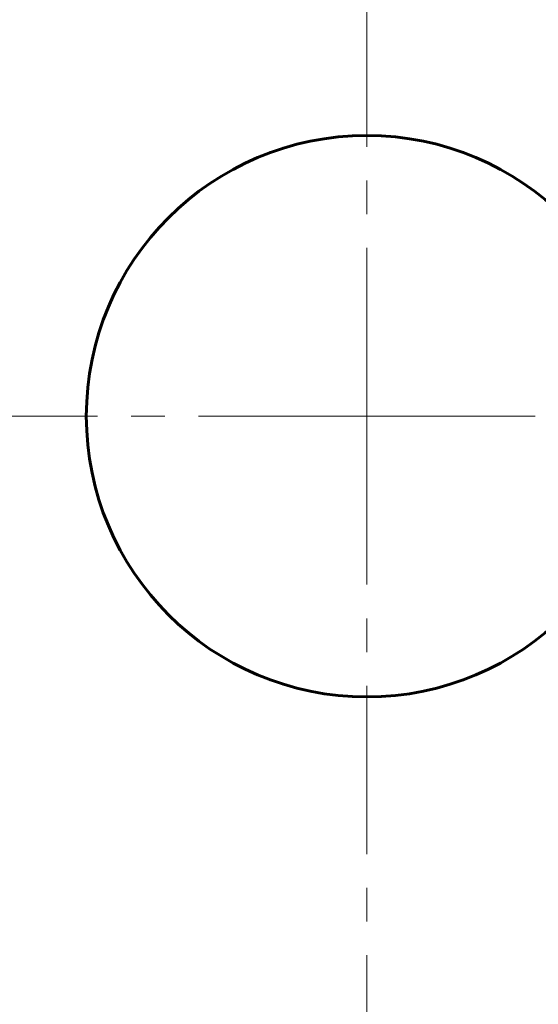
# Model space of a CAD drawing. Header units: millimetres. Extents: x -223 to 223, y -327 to 329.
# Tile 8 of 13: x -77 to -53, y 141 to 184. Entities that reach past the tile are written whole.
import ezdxf

# ---------------------------------------------------------------- set-up
doc = ezdxf.new("R2010")
doc.units = ezdxf.units.MM
doc.linetypes.add('K5LT_AXLED', pattern=[12, 7.5, -1.5, 1.5, -1.5])
doc.linetypes.add('K5LT_BASIC', pattern=[0])
doc.layers.add('Системный слой (1)', color=7, linetype='Continuous', true_color=0x6c6c6c)

# ---------------------------------------------------------------- blocks, each defined once
blk = doc.blocks.new('U12')
at = {"layer": 'Системный слой (1)', "color": 30, "linetype": 'K5LT_AXLED', "lineweight": 18, "true_color": 0xff8000}
for q in [(-61.035, 328.765), (-223.035, 166.765), (100.965, 166.765), (-61.035, 4.765)]:
    blk.add_line((-61.035, 166.765), q, dxfattribs=at)

msp = doc.modelspace()

# ---------------------------------------------------------------- linework, layer by layer
at = {"layer": 'Системный слой (1)', "color": 143, "linetype": 'K5LT_BASIC', "lineweight": 60, "true_color": 0x33acca}
for radius in [160, 12.5]:
    msp.add_circle((-61.035, 166.765), radius, dxfattribs=at)
msp.add_arc((-61.035, 166.765), 52.299, 161.098, 261.7041, dxfattribs=at)

# ---------------------------------------------------------------- block references
at = {"layer": 'Системный слой (1)'}
msp.add_blockref('U12', (0, 0), dxfattribs=at)

doc.saveas('drawing.dxf')
